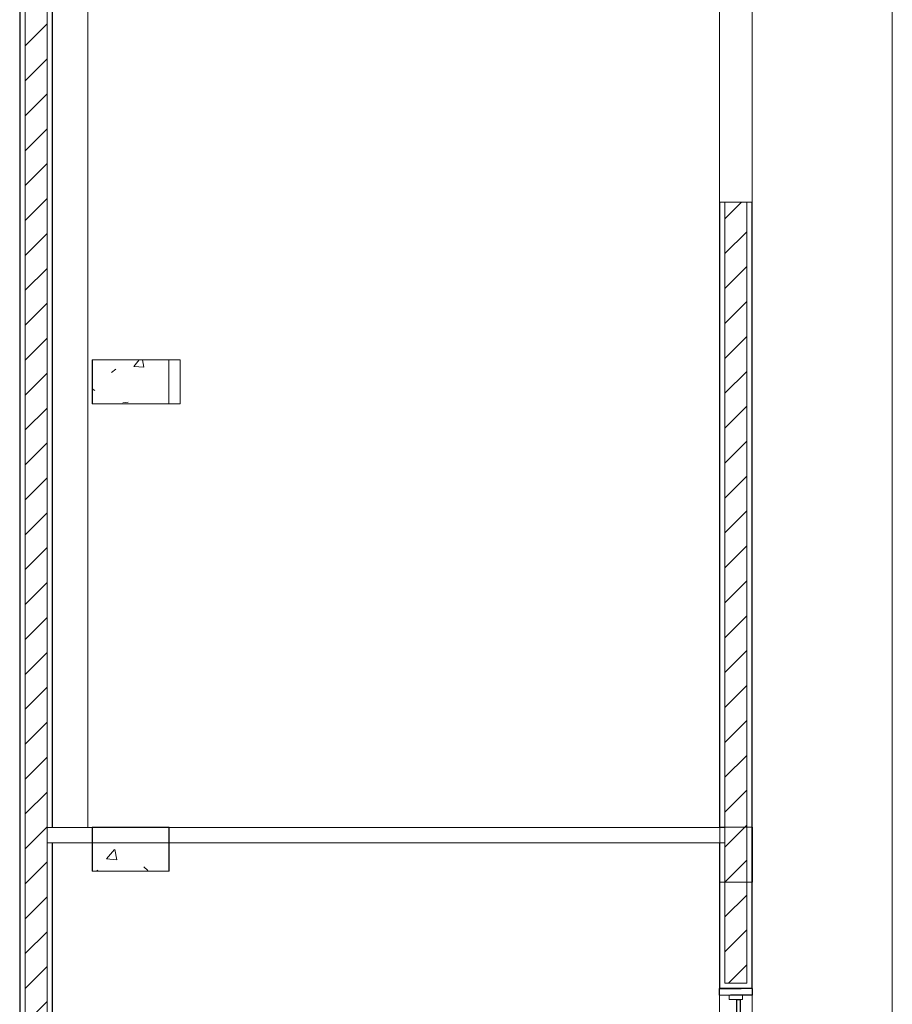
# Model space of a CAD drawing. Header units: metres. Extents: x 1.7 to 42.3, y -72.9 to -47.6.
# Tile 99 of 216: x 11.4 to 15.4, y -66.1 to -61.6. Entities that reach past the tile are written whole.
import ezdxf

# ---------------------------------------------------------------- set-up
doc = ezdxf.new("R2010")
doc.units = ezdxf.units.M
doc.linetypes.add('Traço', pattern=[0.006, 0.003, -0.003])
doc.linetypes.add('Traço_2_', pattern=[0.006, 0.003, -0.003])
for name, color, linetype, lineweight in [('A-COLS', 7, 'Continuous', 18), ('A-FLOR', 7, 'Continuous', 18), ('A-GENM', 7, 'Continuous', 18), ('A-GLAZ', 7, 'Continuous', 18), ('A-WALL', 7, 'Continuous', 18), ('A-WALL-PATT', 7, 'Continuous', 18), ('I-WALL', 7, 'Continuous', 18), ('S-COLS', 7, 'Continuous', 18)]:
    doc.layers.add(name, color=color, linetype=linetype, lineweight=lineweight)
doc.layers.add('A-GLAZ-HDLN', color=7, linetype='Traço', lineweight=25, true_color=0x00007f)
pattern_1 = [(50, (21.555, -62.9), (0.546555, -0.047815), [0.05715, -0.62865]), (355, (21.555, -62.9), (-0.105728, 0.573166), [0.04572, -0.50292]), (100.451, (21.601, -62.904), (0.440828, 0.52535), [0.04857, -0.53427]), (46.184, (21.555, -62.748), (0.813237, -0.12613), [0.08573, -0.94298]), (96.636, (21.623, -62.758), (0.71221, 0.742287), [0.07286, -0.80141]), (351.184, (21.555, -62.748), (0.712217, 0.742274), [0.06858, -0.75438]), (21, (21.631, -62.786), (0.454846, -0.306795), [0.05715, -0.62865]), (326, (21.631, -62.786), (0.185405, 0.55256), [0.04572, -0.50292]), (71.451, (21.669, -62.811), (0.64025, 0.245763), [0.04857, -0.53427]), (37.5, (21.555, -62.9), (0.009261, 0.2536672), [0.02515, -0.47168, 0.02515, -0.48539, -0.50482]), (37.5, (21.555, -62.9), (0.009261, 0.2536672), [-1.007, 0.02515, -0.47968]), (7.5, (21.555, -62.9), (0.200456, 0.300546), [0.02515, -0.26594, 0.02515, -0.46025, -0.1924]), (7.5, (21.555, -62.9), (0.200456, 0.300546), [-0.77648, 0.02515, -0.16726]), (327.5, (21.385, -62.9), (0.4067682, -0.0171882), [0.02515, -0.16535, 0.02515, -0.56921, -0.78867]), (327.5, (21.385, -62.9), (0.4067682, -0.0171882), [-0.78486, 0.02515, -0.76352]), (317.5, (21.309, -62.9), (0.444383, 0.076279), [0.02515, -0.2225, 0.02515, -0.36957, -0.56007]), (317.5, (21.309, -62.9), (0.444383, 0.076279), [-0.64237, 0.02515, -0.53492])]
pattern_2 = [(45, (21.555, -62.9), (-0.0795495, 0.0795495), [])]

# ---------------------------------------------------------------- blocks, each defined once
blk = doc.blocks.new('Modelos genéricos 24 - Modelos genéricos 2-6876269-2PAV - FRIGORÍFICA')
at = {"layer": 'A-GENM', "color": 253, "true_color": 0xaaaaaa}
blk.add_line((15.3873, -67.6707), (15.3873, -61.4605), dxfattribs=at)
blk = doc.blocks.new('JANELA1 - Paineis _2x1_ 1_20 x _1-7880886-2PAV - FRIGORÍFICA')
at = {"layer": 'A-GLAZ', "color": 253, "true_color": 0xaaaaaa}
for p, q in [((-0.57, 0.075), (-0.6, 0.075)), ((-0.6, 0.075), (-0.6, -0.075)), ((-0.57, 0.03), (-0.57, 0.075)), ((-0.57, 0.075), (0.57, 0.075)), ((0.6, 0.075), (0.57, 0.075)), ((0.57, 0.075), (0.57, 0.03)), ((0.6, -0.075), (0.6, 0.075)), ((-0.55, 0.03), (-0.57, 0.03)), ((-0.57, 0.03), (-0.57, -0.03)), ((-0.55, -0.03), (-0.55, 0.03)), ((0.01, 0.03), (-0.01, 0.03)), ((-0.01, 0.03), (-0.01, -0.03)), ((0.01, -0.03), (0.01, 0.03)), ((0.57, 0.03), (0.55, 0.03)), ((0.55, 0.03), (0.55, -0.03)), ((0.57, -0.03), (0.57, 0.03)), ((-0.57, -0.03), (-0.55, -0.03)), ((-0.57, -0.075), (-0.57, -0.03)), ((-0.01, -0.005), (-0.55, -0.005)), ((-0.55, -0.02), (-0.01, -0.02)), ((-0.01, -0.03), (0.01, -0.03)), ((0.55, -0.005), (0.01, -0.005)), ((0.01, -0.02), (0.55, -0.02)), ((0.55, -0.03), (0.57, -0.03)), ((0.57, -0.03), (0.57, -0.075)), ((-0.6, -0.075), (-0.57, -0.075)), ((0.57, -0.075), (-0.57, -0.075)), ((0.57, -0.075), (0.6, -0.075))]:
    blk.add_line(p, q, dxfattribs=at)
at = {"layer": 'A-GLAZ-HDLN', "color": 9, "linetype": 'Traço_2_', "true_color": 0xaaaad4}
for p, q in [((-0.6, -0.075), (-0.6, 0.075)), ((-0.6, 0.075), (-0.57, 0.075)), ((-0.57, 0.075), (-0.57, -0.075)), ((0.57, -0.075), (0.57, 0.075)), ((0.57, 0.075), (0.6, 0.075)), ((0.6, 0.075), (0.6, -0.075)), ((-0.55, -0.02), (-0.55, -0.005)), ((-0.55, -0.005), (0.55, -0.005)), ((0.55, -0.02), (-0.55, -0.02)), ((0.55, -0.005), (0.55, -0.02)), ((-0.57, -0.075), (-0.6, -0.075)), ((0.6, -0.075), (0.57, -0.075))]:
    blk.add_line(p, q, dxfattribs=at)
blk = doc.blocks.new('4 GRE - ESCOLA DE CINEMA E AUDIOVISUAL CINE REX R07_rvt-1-2PAV - FRIGORÍFICA')
at = {"layer": 'A-WALL-PATT', "true_color": 0xd4d4d4}
h = blk.add_hatch(dxfattribs=at)
h.set_pattern_fill('FP_2', color=254, style=0, pattern_type=2)
h.set_pattern_definition(pattern_2)
h.paths.add_polyline_path([(11.434, -68.1376), (11.534, -68.1376), (11.534, -67.9161), (11.434, -67.9161), (11.434, -68.1319)])
h.paths.add_polyline_path([(11.484, -66.9661), (11.534, -66.9661), (11.534, -56.1865), (11.434, -56.1865), (11.434, -66.9661)])
h.paths.add_polyline_path([(11.534, -55.2365), (11.534, -54.5715), (11.434, -54.5715), (11.434, -55.2365), (11.484, -55.2365)])
h = blk.add_hatch(dxfattribs=at)
h.set_pattern_fill('FP_2', color=254, style=0, pattern_type=2)
h.set_pattern_definition(pattern_2)
h.paths.add_polyline_path([(14.674, -67.9426), (14.724, -67.9426), (14.724, -67.2461), (14.624, -67.2461), (14.624, -67.9426)])
h.paths.add_polyline_path([(14.724, -65.9961), (14.724, -62.4364), (14.624, -62.4364), (14.624, -65.9961), (14.674, -65.9961)])
h.paths.add_polyline_path([(14.724, -61.0364), (14.724, -54.8165), (14.624, -54.8165), (14.624, -61.0364)])
h = blk.add_hatch(dxfattribs=at)
h.set_pattern_fill('FP_1', color=254, style=0, pattern_type=2)
h.set_pattern_definition(pattern_1)
h.paths.add_polyline_path([(11.484, -66.9911), (11.484, -66.9886), (11.4115, -66.9886), (11.4115, -56.164), (11.484, -56.164), (11.484, -56.1615), (11.409, -56.1615), (11.409, -66.9911)])
h.paths.add_polyline_path([(11.484, -55.2615), (11.484, -55.259), (11.4115, -55.259), (11.4115, -54.839), (11.409, -54.839), (11.409, -55.2615)])
h = blk.add_hatch(dxfattribs=at)
h.set_pattern_fill('FP_1', color=254, style=0, pattern_type=2)
h.set_pattern_definition(pattern_1)
h.paths.add_polyline_path([(11.5565, -68.1376), (11.559, -68.1376), (11.559, -67.8911), (11.484, -67.8911), (11.484, -67.8936), (11.5565, -67.8936), (11.5565, -67.9213)])
h.paths.add_polyline_path([(11.529, -66.9911), (11.559, -66.9911), (11.559, -65.3561), (11.5565, -65.3561), (11.5565, -66.9886), (11.484, -66.9886), (11.484, -66.9911)])
h.paths.add_polyline_path([(11.559, -65.2861), (11.559, -56.1615), (11.484, -56.1615), (11.484, -56.164), (11.5565, -56.164), (11.5565, -65.2861)])
h.paths.add_polyline_path([(11.529, -55.2615), (11.559, -55.2615), (11.559, -55.1765), (11.5565, -55.1765), (11.5565, -55.259), (11.484, -55.259), (11.484, -55.2615)])
h.paths.add_polyline_path([(11.559, -55.1065), (11.559, -54.839), (11.5565, -54.839), (11.5565, -55.1065)])
h = blk.add_hatch(dxfattribs=at)
h.set_pattern_fill('FP_1', color=254, style=0, pattern_type=2)
h.set_pattern_definition(pattern_1)
h.paths.add_polyline_path([(14.6015, -67.9426), (14.6015, -67.2236), (14.674, -67.2236), (14.674, -67.2211), (14.599, -67.2211), (14.599, -67.9426)])
h.paths.add_polyline_path([(14.599, -66.0211), (14.674, -66.0211), (14.674, -66.0186), (14.6015, -66.0186), (14.6015, -65.3561), (14.599, -65.3561), (14.599, -65.8465)])
h.paths.add_polyline_path([(14.599, -65.2861), (14.6015, -65.2861), (14.6015, -62.4364), (14.599, -62.4364), (14.599, -64.1867)])
h.paths.add_polyline_path([(14.6015, -61.0364), (14.6015, -54.8415), (14.599, -54.8415), (14.599, -61.0364)])
h = blk.add_hatch(dxfattribs=at)
h.set_pattern_fill('FP_1', color=254, style=0, pattern_type=2)
h.set_pattern_definition(pattern_1)
h.paths.add_polyline_path([(14.749, -67.9426), (14.749, -67.2211), (14.674, -67.2211), (14.674, -67.2236), (14.7465, -67.2236), (14.7465, -67.9426)])
h.paths.add_polyline_path([(14.674, -66.0211), (14.749, -66.0211), (14.749, -62.4364), (14.7465, -62.4364), (14.7465, -66.0186), (14.674, -66.0186)])
h.paths.add_polyline_path([(14.749, -61.0364), (14.749, -54.8415), (14.7465, -54.8415), (14.7465, -61.0364)])
at = {"layer": 'S-COLS', "true_color": 0xaaaaaa}
h = blk.add_hatch(dxfattribs=at)
h.set_pattern_fill('FP_1', color=253, style=0, pattern_type=2)
h.set_pattern_definition(pattern_1)
h.paths.add_polyline_path([(12.089, -63.3562), (12.089, -63.1562), (11.739, -63.1562), (11.739, -63.3562)])
h = blk.add_hatch(dxfattribs=at)
h.set_pattern_fill('FP_1', color=253, style=0, pattern_type=2)
h.set_pattern_definition(pattern_1)
h.paths.add_polyline_path([(12.089, -65.4854), (12.089, -65.2854), (11.739, -65.2854), (11.739, -65.4854)])
at = {"layer": 'A-FLOR', "color": 253, "true_color": 0xaaaaaa}
blk.add_line((11.7198, -65.2861), (11.7198, -56.3415), dxfattribs=at)
at = {"layer": 'A-WALL', "color": 253, "true_color": 0xaaaaaa}
for p, q in [((11.409, -56.1615), (11.409, -66.9911)), ((11.4115, -56.164), (11.4115, -66.9886)), ((11.5565, -65.2861), (11.5565, -56.164)), ((11.559, -65.2861), (11.559, -56.1615)), ((11.434, -56.1865), (11.434, -66.9661)), ((11.534, -65.2861), (11.534, -56.1865)), ((14.599, -62.4364), (14.599, -61.0364)), ((14.749, -61.0364), (14.749, -62.4364)), ((14.749, -62.4364), (14.599, -62.4364)), ((14.599, -62.4364), (14.599, -65.2861)), ((14.6015, -62.4364), (14.6015, -65.2861)), ((14.624, -62.4364), (14.624, -65.2861)), ((14.724, -65.9961), (14.724, -62.4364)), ((14.7465, -66.0186), (14.7465, -62.4364)), ((14.749, -66.0211), (14.749, -62.4364)), ((11.534, -65.2861), (11.5565, -65.2861)), ((11.534, -65.3561), (11.534, -65.2861)), ((11.534, -65.3561), (11.534, -65.2861)), ((11.5565, -65.2861), (11.559, -65.2861)), ((14.599, -65.2861), (14.6015, -65.2861)), ((14.6015, -65.2861), (14.624, -65.2861)), ((14.624, -65.2861), (14.624, -65.3561)), ((14.624, -65.2861), (14.624, -65.3561)), ((11.534, -65.3561), (11.5565, -65.3561)), ((11.534, -66.9661), (11.534, -65.3561)), ((11.5565, -65.3561), (11.559, -65.3561)), ((11.5565, -66.9886), (11.5565, -65.3561)), ((11.559, -66.9911), (11.559, -65.3561)), ((14.599, -65.3561), (14.599, -66.0211)), ((14.599, -65.3561), (14.6015, -65.3561)), ((14.6015, -65.3561), (14.6015, -66.0186)), ((14.6015, -65.3561), (14.624, -65.3561)), ((14.624, -65.3561), (14.624, -65.9961)), ((14.624, -65.9961), (14.674, -65.9961)), ((14.674, -65.9961), (14.724, -65.9961)), ((14.6015, -66.0186), (14.674, -66.0186)), ((14.674, -66.0186), (14.7465, -66.0186))]:
    blk.add_line(p, q, dxfattribs=at)
at = {"layer": 'I-WALL', "color": 253, "true_color": 0xaaaaaa}
for p, q in [((14.599, -65.2861), (11.559, -65.2861)), ((11.559, -65.3561), (14.599, -65.3561))]:
    blk.add_line(p, q, dxfattribs=at)
at = {"layer": 'S-COLS', "color": 253, "true_color": 0xaaaaaa}
for p, q in [((12.089, -63.1562), (11.739, -63.1562)), ((11.739, -63.1562), (11.739, -63.3562)), ((12.089, -63.3562), (12.089, -63.1562)), ((11.739, -63.3562), (12.089, -63.3562)), ((12.089, -65.2854), (11.739, -65.2854)), ((11.739, -65.2854), (11.739, -65.4854)), ((12.089, -65.4854), (12.089, -65.2854)), ((11.739, -65.4854), (12.089, -65.4854))]:
    blk.add_line(p, q, dxfattribs=at)
at = {"layer": 'A-GENM', "color": 253, "lineweight": 18, "true_color": 0xaaaaaa}
blk.add_blockref('Modelos genéricos 24 - Modelos genéricos 2-6876269-2PAV - FRIGORÍFICA', (0, 0), dxfattribs=at)
at = {"layer": 'A-GLAZ', "color": 253, "lineweight": 18, "true_color": 0xaaaaaa, "rotation": 89.99999999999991}
blk.add_blockref('JANELA1 - Paineis _2x1_ 1_20 x _1-7880886-2PAV - FRIGORÍFICA', (14.674, -66.6211), dxfattribs=at)
blk = doc.blocks.new('Family - P33-300102-2PAV - FRIGORÍFICA')
at = {"layer": 'S-COLS', "color": 253, "true_color": 0xaaaaaa}
for p, q in [((0.2, 0.1), (-0.2, 0.1)), ((-0.2, 0.1), (-0.2, -0.1)), ((0.2, -0.1), (0.2, 0.1)), ((-0.2, -0.1), (0.2, -0.1))]:
    blk.add_line(p, q, dxfattribs=at)
blk = doc.blocks.new('Family - P33-301615-2PAV - FRIGORÍFICA')
at = {"layer": 'S-COLS', "color": 253, "true_color": 0xaaaaaa}
for p, q in [((0.2, 0.1), (-0.2, 0.1)), ((-0.2, 0.1), (-0.2, -0.1)), ((0.2, -0.1), (0.2, 0.1)), ((-0.2, -0.1), (0.2, -0.1))]:
    blk.add_line(p, q, dxfattribs=at)
blk = doc.blocks.new('Family - P62-300168-2PAV - FRIGORÍFICA')
at = {"layer": 'S-COLS', "color": 253, "true_color": 0xaaaaaa}
for p, q in [((-0.075, 0.125), (-0.075, -0.125)), ((0.075, 0.125), (-0.075, 0.125)), ((0.075, -0.125), (0.075, 0.125)), ((-0.075, -0.125), (0.075, -0.125))]:
    blk.add_line(p, q, dxfattribs=at)
blk = doc.blocks.new('Family - P62-301643-2PAV - FRIGORÍFICA')
at = {"layer": 'S-COLS', "color": 253, "true_color": 0xaaaaaa}
for p, q in [((-0.075, 0.125), (-0.075, -0.125)), ((0.075, 0.125), (-0.075, 0.125)), ((0.075, -0.125), (0.075, 0.125)), ((-0.075, -0.125), (0.075, -0.125))]:
    blk.add_line(p, q, dxfattribs=at)
blk = doc.blocks.new('Family - P35-300320-2PAV - FRIGORÍFICA')
at = {"layer": 'S-COLS', "color": 253, "true_color": 0xaaaaaa}
for p, q in [((0.175, 0.1), (-0.175, 0.1)), ((-0.175, 0.1), (-0.175, -0.1)), ((0.175, -0.1), (0.175, 0.1)), ((-0.175, -0.1), (0.175, -0.1))]:
    blk.add_line(p, q, dxfattribs=at)
blk = doc.blocks.new('Family - P35-301617-2PAV - FRIGORÍFICA')
at = {"layer": 'S-COLS', "color": 253, "true_color": 0xaaaaaa}
for p, q in [((0.175, 0.1), (-0.175, 0.1)), ((-0.175, 0.1), (-0.175, -0.1)), ((0.175, -0.1), (0.175, 0.1)), ((-0.175, -0.1), (0.175, -0.1))]:
    blk.add_line(p, q, dxfattribs=at)
blk = doc.blocks.new('ESTRUTURAL CINE REX _011_IFC-1-2PAV - FRIGORÍFICA')
at = {"layer": 'A-COLS', "color": 253, "lineweight": 18, "true_color": 0xaaaaaa}
for name, p in [('Family - P33-301615-2PAV - FRIGORÍFICA', (11.9403, -63.2562)), ('Family - P35-301617-2PAV - FRIGORÍFICA', (11.9153, -65.3855)), ('Family - P62-301643-2PAV - FRIGORÍFICA', (14.6753, -65.4105))]:
    blk.add_blockref(name, p, dxfattribs=at)
at = {"layer": 'S-COLS', "color": 253, "lineweight": 18, "true_color": 0xaaaaaa}
for name, p in [('Family - P33-300102-2PAV - FRIGORÍFICA', (11.9403, -63.2562)), ('Family - P35-300320-2PAV - FRIGORÍFICA', (11.9153, -65.3855)), ('Family - P62-300168-2PAV - FRIGORÍFICA', (14.6753, -65.4105))]:
    blk.add_blockref(name, p, dxfattribs=at)

msp = doc.modelspace()

# ---------------------------------------------------------------- block references
at = {"lineweight": 5}
for name in ['4 GRE - ESCOLA DE CINEMA E AUDIOVISUAL CINE REX R07_rvt-1-2PAV - FRIGORÍFICA', 'ESTRUTURAL CINE REX _011_IFC-1-2PAV - FRIGORÍFICA']:
    msp.add_blockref(name, (0, 0), dxfattribs=at)

doc.saveas('drawing.dxf')
